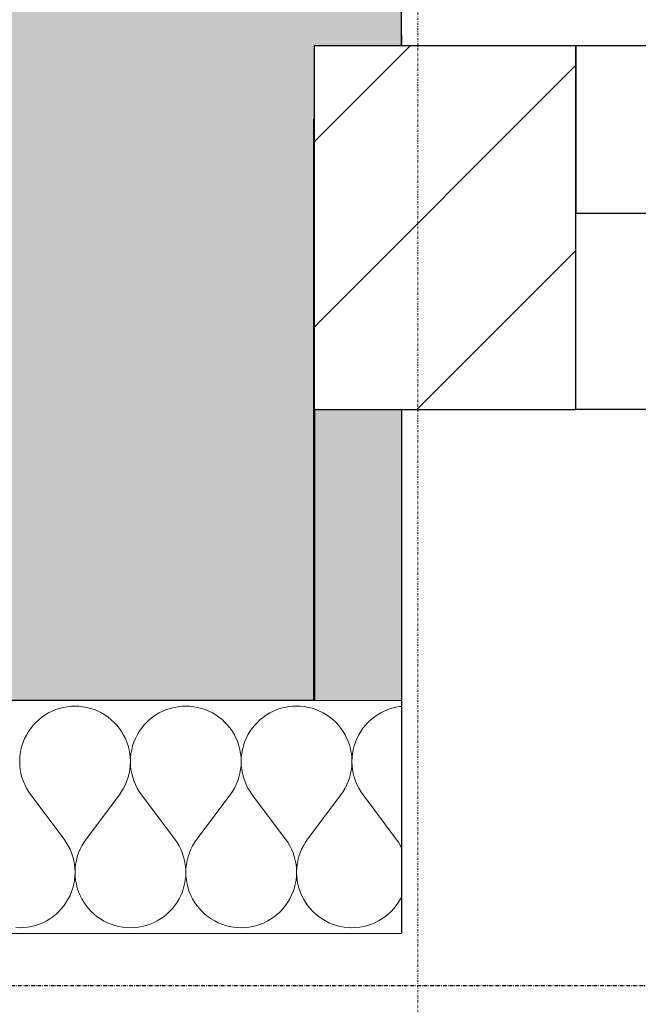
# Model space of a CAD drawing. Header units: millimetres. Extents: x -28761 to 4793, y -4271 to 20239.
# Tile 56 of 256: x -15124 to -14698, y 141 to 818. Entities that reach past the tile are written whole.
import ezdxf

# ---------------------------------------------------------------- set-up
doc = ezdxf.new("R2010")
doc.units = ezdxf.units.MM
doc.header["$MEASUREMENT"] = 0
for name, pattern in [('Wipeout_Contour', [1000, 0, -1000]), ('Čerchovaná M', [4.5, 2.5, -0.85, 0.3, -0.85]), ('Čerchovaná S', [3.5, 1.5, -0.85, 0.3, -0.85])]:
    doc.linetypes.add(name, pattern=pattern)
for name, color, linetype in [('5._POHLED ZÁPADNÍ_1_Konstrukce - nenosné', 7, 'Continuous'), ('5._POHLED ZÁPADNÍ_1_Konstrukce - nosné', 7, 'Continuous'), ('5._POHLED ZÁPADNÍ_1_Nové_Konstrukce - nenosné', 7, 'Continuous'), ('5._POHLED ZÁPADNÍ_1_Nové_Konstrukce - nosné', 7, 'Continuous'), ('5._POHLED ZÁPADNÍ_1_Nové_Otvory – Dveře', 7, 'Continuous'), ('5._POHLED ZÁPADNÍ_1_Nové_Výplně – Řezové', 7, 'Continuous'), ('5._POHLED ZÁPADNÍ_1_Výplně – Řezové', 7, 'Continuous'), ('5._POHLED ZÁPADNÍ_1_Značky - řezy', 7, 'Continuous')]:
    doc.layers.add(name, color=color, linetype=linetype)

# ---------------------------------------------------------------- blocks, each defined once
blk = doc.blocks.new('*X3', base_point=(-30186.65, -6515.26))
at = {"layer": '5._POHLED ZÁPADNÍ_1_Nové_Výplně – Řezové', "color": 21, "linetype": 'Continuous', "lineweight": 20, "true_color": 0xffaaaa}
for p, q in [((-15093.92, 345.31), (-15096.55, 344.64)), ((-15091.24, 345.79), (-15093.92, 345.31)), ((-15088.54, 346.09), (-15091.24, 345.79)), ((-15085.82, 346.18), (-15088.54, 346.09)), ((-15083.1, 346.09), (-15085.82, 346.18)), ((-15080.39, 345.8), (-15083.1, 346.09)), ((-15077.72, 345.31), (-15080.39, 345.8)), ((-15075.08, 344.64), (-15077.72, 345.31)), ((-15017.73, 345.33), (-15020.36, 344.66)), ((-15015.05, 345.82), (-15017.73, 345.33)), ((-15012.35, 346.11), (-15015.05, 345.82)), ((-15009.63, 346.21), (-15012.35, 346.11)), ((-15006.91, 346.11), (-15009.63, 346.21)), ((-15004.2, 345.82), (-15006.91, 346.11)), ((-15001.53, 345.34), (-15004.2, 345.82)), ((-14998.89, 344.66), (-15001.53, 345.34)), ((-14941.54, 345.35), (-14944.17, 344.68)), ((-14938.86, 345.84), (-14941.54, 345.35)), ((-14936.15, 346.13), (-14938.86, 345.84)), ((-14933.44, 346.23), (-14936.15, 346.13)), ((-14930.72, 346.13), (-14933.44, 346.23)), ((-14928.01, 345.84), (-14930.72, 346.13)), ((-14925.33, 345.36), (-14928.01, 345.84)), ((-14922.7, 344.69), (-14925.33, 345.36)), ((-14865.35, 345.38), (-14867.98, 344.7)), ((-14862.67, 345.86), (-14865.35, 345.38)), ((-14861.24, 346.01), (-14862.67, 345.86)), ((-15108.65, 338.57), (-15110.77, 336.86)), ((-15106.42, 340.13), (-15108.65, 338.57)), ((-15104.08, 341.51), (-15106.42, 340.13)), ((-15101.65, 342.73), (-15104.08, 341.51)), ((-15099.13, 343.78), (-15101.65, 342.73)), ((-15096.55, 344.64), (-15099.13, 343.78)), ((-15072.5, 343.78), (-15075.08, 344.64)), ((-15069.98, 342.74), (-15072.5, 343.78)), ((-15067.55, 341.53), (-15069.98, 342.74)), ((-15065.21, 340.14), (-15067.55, 341.53)), ((-15062.98, 338.59), (-15065.21, 340.14)), ((-15060.86, 336.88), (-15062.98, 338.59)), ((-15032.46, 338.59), (-15034.58, 336.89)), ((-15030.23, 340.15), (-15032.46, 338.59)), ((-15027.89, 341.54), (-15030.23, 340.15)), ((-15025.46, 342.76), (-15027.89, 341.54)), ((-15022.94, 343.8), (-15025.46, 342.76)), ((-15020.36, 344.66), (-15022.94, 343.8)), ((-14996.31, 343.81), (-14998.89, 344.66)), ((-14993.79, 342.77), (-14996.31, 343.81)), ((-14991.36, 341.55), (-14993.79, 342.77)), ((-14989.02, 340.16), (-14991.36, 341.55)), ((-14986.79, 338.61), (-14989.02, 340.16)), ((-14984.67, 336.9), (-14986.79, 338.61)), ((-14956.27, 338.62), (-14958.39, 336.91)), ((-14954.04, 340.17), (-14956.27, 338.62)), ((-14951.7, 341.56), (-14954.04, 340.17)), ((-14949.27, 342.78), (-14951.7, 341.56)), ((-14946.75, 343.82), (-14949.27, 342.78)), ((-14944.17, 344.68), (-14946.75, 343.82)), ((-14920.12, 343.83), (-14922.7, 344.69)), ((-14917.6, 342.79), (-14920.12, 343.83)), ((-14915.17, 341.57), (-14917.6, 342.79)), ((-14912.83, 340.18), (-14915.17, 341.57)), ((-14910.6, 338.63), (-14912.83, 340.18)), ((-14908.48, 336.92), (-14910.6, 338.63)), ((-14880.08, 338.64), (-14882.2, 336.93)), ((-14877.85, 340.19), (-14880.08, 338.64)), ((-14875.51, 341.58), (-14877.85, 340.19)), ((-14873.08, 342.8), (-14875.51, 341.58)), ((-14870.56, 343.84), (-14873.08, 342.8)), ((-14867.98, 344.7), (-14870.56, 343.84)), ((-15114.61, 333.02), (-15116.32, 330.9)), ((-15112.76, 335.01), (-15114.61, 333.02)), ((-15110.77, 336.86), (-15112.76, 335.01)), ((-15058.87, 335.02), (-15060.86, 336.88)), ((-15057.01, 333.03), (-15058.87, 335.02)), ((-15055.31, 330.92), (-15057.01, 333.03)), ((-15038.42, 333.04), (-15040.13, 330.92)), ((-15036.57, 335.03), (-15038.42, 333.04)), ((-15034.58, 336.89), (-15036.57, 335.03)), ((-14982.68, 335.05), (-14984.67, 336.9)), ((-14980.82, 333.06), (-14982.68, 335.05)), ((-14979.12, 330.94), (-14980.82, 333.06)), ((-14962.23, 333.06), (-14963.94, 330.94)), ((-14960.38, 335.05), (-14962.23, 333.06)), ((-14958.39, 336.91), (-14960.38, 335.05)), ((-14906.49, 335.07), (-14908.48, 336.92)), ((-14904.63, 333.08), (-14906.49, 335.07)), ((-14902.93, 330.96), (-14904.63, 333.08)), ((-14886.04, 333.08), (-14887.75, 330.96)), ((-14884.19, 335.08), (-14886.04, 333.08)), ((-14882.2, 336.93), (-14884.19, 335.08)), ((-15119.25, 326.32), (-15120.47, 323.89)), ((-15117.87, 328.66), (-15119.25, 326.32)), ((-15116.32, 330.9), (-15117.87, 328.66)), ((-15053.76, 328.68), (-15055.31, 330.92)), ((-15052.37, 326.34), (-15053.76, 328.68)), ((-15051.15, 323.91), (-15052.37, 326.34)), ((-15043.06, 326.34), (-15044.28, 323.91)), ((-15041.68, 328.68), (-15043.06, 326.34)), ((-15040.13, 330.92), (-15041.68, 328.68)), ((-14977.57, 328.7), (-14979.12, 330.94)), ((-14976.18, 326.36), (-14977.57, 328.7)), ((-14974.96, 323.93), (-14976.18, 326.36)), ((-14966.87, 326.37), (-14968.09, 323.93)), ((-14965.49, 328.71), (-14966.87, 326.37)), ((-14963.94, 330.94), (-14965.49, 328.71)), ((-14901.37, 328.73), (-14902.93, 330.96)), ((-14899.99, 326.39), (-14901.37, 328.73)), ((-14898.77, 323.95), (-14899.99, 326.39)), ((-14890.68, 326.39), (-14891.9, 323.95)), ((-14889.3, 328.73), (-14890.68, 326.39)), ((-14887.75, 330.96), (-14889.3, 328.73)), ((-15122.37, 318.79), (-15123.04, 316.15)), ((-15121.51, 321.37), (-15122.37, 318.79)), ((-15120.47, 323.89), (-15121.51, 321.37)), ((-15050.11, 321.39), (-15051.15, 323.91)), ((-15049.25, 318.81), (-15050.11, 321.39)), ((-15048.58, 316.18), (-15049.25, 318.81)), ((-15046.18, 318.81), (-15046.85, 316.18)), ((-15045.32, 321.4), (-15046.18, 318.81)), ((-15044.28, 323.91), (-15045.32, 321.4)), ((-14973.92, 321.42), (-14974.96, 323.93)), ((-14973.06, 318.83), (-14973.92, 321.42)), ((-14972.39, 316.2), (-14973.06, 318.83)), ((-14969.99, 318.84), (-14970.66, 316.2)), ((-14969.13, 321.42), (-14969.99, 318.84)), ((-14968.09, 323.93), (-14969.13, 321.42)), ((-14897.73, 321.44), (-14898.77, 323.95)), ((-14896.87, 318.86), (-14897.73, 321.44)), ((-14896.2, 316.22), (-14896.87, 318.86)), ((-14893.8, 318.86), (-14894.47, 316.22)), ((-14892.94, 321.44), (-14893.8, 318.86)), ((-14891.9, 323.95), (-14892.94, 321.44)), ((-15123.52, 313.48), (-15123.81, 310.77)), ((-15123.04, 316.15), (-15123.52, 313.48)), ((-15048.1, 313.5), (-15048.58, 316.18)), ((-15047.81, 310.79), (-15048.1, 313.5)), ((-15047.33, 313.5), (-15047.62, 310.79)), ((-15046.85, 316.18), (-15047.33, 313.5)), ((-14971.91, 313.52), (-14972.39, 316.2)), ((-14971.62, 310.82), (-14971.91, 313.52)), ((-14971.14, 313.52), (-14971.43, 310.82)), ((-14970.66, 316.2), (-14971.14, 313.52)), ((-14895.72, 313.54), (-14896.2, 316.22)), ((-14895.43, 310.84), (-14895.72, 313.54)), ((-14894.95, 313.54), (-14895.23, 310.84)), ((-14894.47, 316.22), (-14894.95, 313.54)), ((-15123.81, 310.77), (-15123.9, 308.05)), ((-15123.9, 308.05), (-15123.8, 305.33)), ((-15123.8, 305.33), (-15123.51, 302.63)), ((-15048.1, 302.65), (-15047.81, 305.36)), ((-15047.71, 308.07), (-15047.81, 310.79)), ((-15047.81, 305.36), (-15047.71, 308.07)), ((-15047.62, 310.79), (-15047.71, 308.07)), ((-15047.71, 308.07), (-15047.61, 305.36)), ((-15047.61, 305.36), (-15047.32, 302.65)), ((-14971.91, 302.67), (-14971.62, 305.38)), ((-14971.52, 308.1), (-14971.62, 310.82)), ((-14971.62, 305.38), (-14971.52, 308.1)), ((-14971.43, 310.82), (-14971.52, 308.1)), ((-14971.52, 308.1), (-14971.42, 305.38)), ((-14971.42, 305.38), (-14971.13, 302.67)), ((-14895.72, 302.7), (-14895.43, 305.4)), ((-14895.33, 308.12), (-14895.43, 310.84)), ((-14895.43, 305.4), (-14895.33, 308.12)), ((-14895.23, 310.84), (-14895.33, 308.12)), ((-14895.33, 308.12), (-14895.23, 305.4)), ((-14895.23, 305.4), (-14894.94, 302.7)), ((-15123.51, 302.63), (-15123.02, 299.95)), ((-15123.02, 299.95), (-15122.35, 297.32)), ((-15049.26, 297.34), (-15048.58, 299.97)), ((-15048.58, 299.97), (-15048.1, 302.65)), ((-15047.32, 302.65), (-15046.83, 299.97)), ((-15046.83, 299.97), (-15046.16, 297.34)), ((-14973.07, 297.36), (-14972.39, 300)), ((-14972.39, 300), (-14971.91, 302.67)), ((-14971.13, 302.67), (-14970.64, 300)), ((-14970.64, 300), (-14969.97, 297.36)), ((-14896.88, 297.38), (-14896.2, 300.02)), ((-14896.2, 300.02), (-14895.72, 302.7)), ((-14894.94, 302.7), (-14894.45, 300.02)), ((-14894.45, 300.02), (-14893.78, 297.38)), ((-15122.35, 297.32), (-15121.48, 294.74)), ((-15121.48, 294.74), (-15120.44, 292.22)), ((-15120.44, 292.22), (-15119.22, 289.79)), ((-15052.38, 289.81), (-15051.16, 292.24)), ((-15051.16, 292.24), (-15050.12, 294.76)), ((-15050.12, 294.76), (-15049.26, 297.34)), ((-15046.16, 297.34), (-15045.29, 294.76)), ((-15045.29, 294.76), (-15044.25, 292.25)), ((-15044.25, 292.25), (-15043.03, 289.82)), ((-14976.19, 289.84), (-14974.97, 292.27)), ((-14974.97, 292.27), (-14973.93, 294.78)), ((-14973.93, 294.78), (-14973.07, 297.36)), ((-14969.97, 297.36), (-14969.1, 294.78)), ((-14969.1, 294.78), (-14968.06, 292.27)), ((-14968.06, 292.27), (-14966.84, 289.84)), ((-14900, 289.86), (-14898.78, 292.29)), ((-14898.78, 292.29), (-14897.74, 294.8)), ((-14897.74, 294.8), (-14896.88, 297.38)), ((-14893.78, 297.38), (-14892.91, 294.8)), ((-14892.91, 294.8), (-14891.87, 292.29)), ((-14891.87, 292.29), (-14890.65, 289.86)), ((-15119.22, 289.79), (-15117.83, 287.45)), ((-15117.83, 287.45), (-15116.28, 285.22)), ((-15093.41, 254.75), (-15116.28, 285.22)), ((-15078.17, 254.76), (-15055.32, 285.24)), ((-15055.32, 285.24), (-15053.77, 287.47)), ((-15053.77, 287.47), (-15052.38, 289.81)), ((-15043.03, 289.82), (-15041.64, 287.48)), ((-15041.64, 287.48), (-15040.08, 285.24)), ((-15017.22, 254.78), (-15040.08, 285.24)), ((-15001.98, 254.78), (-14979.13, 285.26)), ((-14979.13, 285.26), (-14977.58, 287.5)), ((-14977.58, 287.5), (-14976.19, 289.84)), ((-14966.84, 289.84), (-14965.45, 287.5)), ((-14965.45, 287.5), (-14963.89, 285.27)), ((-14941.03, 254.8), (-14963.89, 285.27)), ((-14925.79, 254.8), (-14902.94, 285.28)), ((-14902.94, 285.28), (-14901.39, 287.52)), ((-14901.39, 287.52), (-14900, 289.86)), ((-14890.65, 289.86), (-14889.26, 287.52)), ((-14889.26, 287.52), (-14887.7, 285.29)), ((-14864.84, 254.82), (-14887.7, 285.29)), ((-15091.85, 252.52), (-15093.41, 254.75)), ((-15090.46, 250.18), (-15091.85, 252.52)), ((-15079.72, 252.52), (-15081.11, 250.18)), ((-15078.17, 254.76), (-15079.72, 252.52)), ((-15015.66, 252.54), (-15017.22, 254.78)), ((-15014.27, 250.2), (-15015.66, 252.54)), ((-15003.53, 252.55), (-15004.92, 250.21)), ((-15001.98, 254.78), (-15003.53, 252.55)), ((-14939.47, 252.56), (-14941.03, 254.8)), ((-14938.08, 250.23), (-14939.47, 252.56)), ((-14927.34, 252.57), (-14928.73, 250.23)), ((-14925.79, 254.8), (-14927.34, 252.57)), ((-14863.28, 252.59), (-14864.84, 254.82)), ((-14861.89, 250.25), (-14863.28, 252.59)), ((-15089.24, 247.75), (-15090.46, 250.18)), ((-15088.2, 245.24), (-15089.24, 247.75)), ((-15087.34, 242.66), (-15088.2, 245.24)), ((-15083.37, 245.24), (-15084.24, 242.66)), ((-15082.33, 247.75), (-15083.37, 245.24)), ((-15081.11, 250.18), (-15082.33, 247.75)), ((-15013.05, 247.77), (-15014.27, 250.2)), ((-15012.01, 245.26), (-15013.05, 247.77)), ((-15011.15, 242.68), (-15012.01, 245.26)), ((-15007.18, 245.26), (-15008.04, 242.68)), ((-15006.14, 247.77), (-15007.18, 245.26)), ((-15004.92, 250.21), (-15006.14, 247.77)), ((-14936.86, 247.8), (-14938.08, 250.23)), ((-14935.82, 245.28), (-14936.86, 247.8)), ((-14934.96, 242.7), (-14935.82, 245.28)), ((-14930.99, 245.28), (-14931.85, 242.7)), ((-14929.95, 247.8), (-14930.99, 245.28)), ((-14928.73, 250.23), (-14929.95, 247.8)), ((-14861.21, 248.9), (-14861.89, 250.25)), ((-15086.66, 240.02), (-15087.34, 242.66)), ((-15086.18, 237.35), (-15086.66, 240.02)), ((-15085.88, 234.64), (-15086.18, 237.35)), ((-15085.39, 237.35), (-15085.69, 234.64)), ((-15084.91, 240.02), (-15085.39, 237.35)), ((-15084.24, 242.66), (-15084.91, 240.02)), ((-15010.47, 240.04), (-15011.15, 242.68)), ((-15009.99, 237.37), (-15010.47, 240.04)), ((-15009.69, 234.66), (-15009.99, 237.37)), ((-15009.2, 237.37), (-15009.49, 234.66)), ((-15008.72, 240.05), (-15009.2, 237.37)), ((-15008.04, 242.68), (-15008.72, 240.05)), ((-14934.28, 240.07), (-14934.96, 242.7)), ((-14933.8, 237.39), (-14934.28, 240.07)), ((-14933.5, 234.69), (-14933.8, 237.39)), ((-14933.01, 237.39), (-14933.3, 234.69)), ((-14932.53, 240.07), (-14933.01, 237.39)), ((-14931.85, 242.7), (-14932.53, 240.07)), ((-15085.78, 231.92), (-15085.88, 234.64)), ((-15085.88, 229.2), (-15085.78, 231.92)), ((-15085.69, 234.64), (-15085.78, 231.92)), ((-15085.78, 231.92), (-15085.69, 229.2)), ((-15009.59, 231.94), (-15009.69, 234.66)), ((-15009.69, 229.23), (-15009.59, 231.94)), ((-15009.49, 234.66), (-15009.59, 231.94)), ((-15009.59, 231.94), (-15009.5, 229.23)), ((-14933.4, 231.97), (-14933.5, 234.69)), ((-14933.5, 229.25), (-14933.4, 231.97)), ((-14933.3, 234.69), (-14933.4, 231.97)), ((-14933.4, 231.97), (-14933.31, 229.25)), ((-15087.32, 221.18), (-15086.65, 223.82)), ((-15086.65, 223.82), (-15086.17, 226.5)), ((-15086.17, 226.5), (-15085.88, 229.2)), ((-15085.69, 229.2), (-15085.4, 226.5)), ((-15085.4, 226.5), (-15084.91, 223.82)), ((-15084.91, 223.82), (-15084.24, 221.18)), ((-15011.13, 221.21), (-15010.46, 223.84)), ((-15010.46, 223.84), (-15009.98, 226.52)), ((-15009.98, 226.52), (-15009.69, 229.23)), ((-15009.5, 229.23), (-15009.21, 226.52)), ((-15009.21, 226.52), (-15008.72, 223.84)), ((-15008.72, 223.84), (-15008.05, 221.21)), ((-14934.94, 221.23), (-14934.27, 223.87)), ((-14934.27, 223.87), (-14933.79, 226.54)), ((-14933.79, 226.54), (-14933.5, 229.25)), ((-14933.31, 229.25), (-14933.02, 226.54)), ((-14933.02, 226.54), (-14932.53, 223.87)), ((-14932.53, 223.87), (-14931.86, 221.23)), ((-15089.21, 216.09), (-15088.17, 218.6)), ((-15088.17, 218.6), (-15087.32, 221.18)), ((-15084.24, 221.18), (-15083.38, 218.6)), ((-15083.38, 218.6), (-15082.34, 216.09)), ((-15013.02, 216.11), (-15011.98, 218.62)), ((-15011.98, 218.62), (-15011.13, 221.21)), ((-15008.05, 221.21), (-15007.19, 218.63)), ((-15007.19, 218.63), (-15006.15, 216.11)), ((-14936.83, 216.13), (-14935.79, 218.65)), ((-14935.79, 218.65), (-14934.94, 221.23)), ((-14931.86, 221.23), (-14931, 218.65)), ((-14931, 218.65), (-14929.96, 216.13)), ((-15093.37, 209.08), (-15091.82, 211.31)), ((-15091.82, 211.31), (-15090.43, 213.65)), ((-15090.43, 213.65), (-15089.21, 216.09)), ((-15082.34, 216.09), (-15081.13, 213.66)), ((-15081.13, 213.66), (-15079.74, 211.32)), ((-15079.74, 211.32), (-15078.19, 209.08)), ((-15017.18, 209.1), (-15015.63, 211.34)), ((-15015.63, 211.34), (-15014.24, 213.68)), ((-15014.24, 213.68), (-15013.02, 216.11)), ((-15006.15, 216.11), (-15004.94, 213.68)), ((-15004.94, 213.68), (-15003.55, 211.34)), ((-15003.55, 211.34), (-15002, 209.1)), ((-14940.99, 209.12), (-14939.44, 211.36)), ((-14939.44, 211.36), (-14938.05, 213.7)), ((-14938.05, 213.7), (-14936.83, 216.13)), ((-14929.96, 216.13), (-14928.75, 213.7)), ((-14928.75, 213.7), (-14927.36, 211.36)), ((-14927.36, 211.36), (-14925.81, 209.13)), ((-14864.79, 209.14), (-14863.24, 211.38)), ((-14863.24, 211.38), (-14861.86, 213.72)), ((-14861.86, 213.72), (-14861.2, 215.03)), ((-15101.03, 201.4), (-15098.91, 203.11)), ((-15098.91, 203.11), (-15096.92, 204.97)), ((-15096.92, 204.97), (-15095.07, 206.96)), ((-15095.07, 206.96), (-15093.37, 209.08)), ((-15078.19, 209.08), (-15076.48, 206.96)), ((-15076.48, 206.96), (-15074.63, 204.97)), ((-15074.63, 204.97), (-15072.63, 203.12)), ((-15072.63, 203.12), (-15070.52, 201.41)), ((-15024.84, 201.42), (-15022.72, 203.13)), ((-15022.72, 203.13), (-15020.73, 204.99)), ((-15020.73, 204.99), (-15018.88, 206.98)), ((-15018.88, 206.98), (-15017.18, 209.1)), ((-15002, 209.1), (-15000.29, 206.99)), ((-15000.29, 206.99), (-14998.44, 204.99)), ((-14998.44, 204.99), (-14996.44, 203.14)), ((-14996.44, 203.14), (-14994.33, 201.43)), ((-14948.65, 201.45), (-14946.53, 203.16)), ((-14946.53, 203.16), (-14944.54, 205.01)), ((-14944.54, 205.01), (-14942.69, 207)), ((-14942.69, 207), (-14940.99, 209.12)), ((-14925.81, 209.13), (-14924.1, 207.01)), ((-14924.1, 207.01), (-14922.25, 205.02)), ((-14922.25, 205.02), (-14920.25, 203.16)), ((-14920.25, 203.16), (-14918.14, 201.46)), ((-14872.46, 201.47), (-14870.34, 203.18)), ((-14870.34, 203.18), (-14868.35, 205.03)), ((-14868.35, 205.03), (-14866.5, 207.03)), ((-14866.5, 207.03), (-14864.79, 209.14)), ((-15110.55, 196.2), (-15108.04, 197.24)), ((-15108.04, 197.24), (-15105.6, 198.46)), ((-15105.6, 198.46), (-15103.27, 199.85)), ((-15103.27, 199.85), (-15101.03, 201.4)), ((-15070.52, 201.41), (-15068.28, 199.86)), ((-15068.28, 199.86), (-15065.94, 198.47)), ((-15065.94, 198.47), (-15063.51, 197.25)), ((-15063.51, 197.25), (-15061, 196.21)), ((-15034.36, 196.22), (-15031.85, 197.26)), ((-15031.85, 197.26), (-15029.41, 198.48)), ((-15029.41, 198.48), (-15027.08, 199.87)), ((-15027.08, 199.87), (-15024.84, 201.42)), ((-14994.33, 201.43), (-14992.09, 199.88)), ((-14992.09, 199.88), (-14989.75, 198.49)), ((-14989.75, 198.49), (-14987.32, 197.28)), ((-14987.32, 197.28), (-14984.81, 196.24)), ((-14958.17, 196.24), (-14955.66, 197.29)), ((-14955.66, 197.29), (-14953.22, 198.51)), ((-14953.22, 198.51), (-14950.88, 199.89)), ((-14950.88, 199.89), (-14948.65, 201.45)), ((-14918.14, 201.46), (-14915.9, 199.9)), ((-14915.9, 199.9), (-14913.56, 198.52)), ((-14913.56, 198.52), (-14911.13, 197.3)), ((-14911.13, 197.3), (-14908.61, 196.26)), ((-14881.98, 196.27), (-14879.47, 197.31)), ((-14879.47, 197.31), (-14877.03, 198.53)), ((-14877.03, 198.53), (-14874.69, 199.92)), ((-14874.69, 199.92), (-14872.46, 201.47)), ((-15126.59, 193.89), (-15123.87, 193.79)), ((-15123.87, 193.79), (-15121.15, 193.89)), ((-15121.15, 193.89), (-15118.44, 194.18)), ((-15118.44, 194.18), (-15115.77, 194.66)), ((-15115.77, 194.66), (-15113.13, 195.34)), ((-15113.13, 195.34), (-15110.55, 196.2)), ((-15061, 196.21), (-15058.41, 195.35)), ((-15058.41, 195.35), (-15055.78, 194.68)), ((-15055.78, 194.68), (-15053.1, 194.2)), ((-15053.1, 194.2), (-15050.4, 193.91)), ((-15050.4, 193.91), (-15047.68, 193.81)), ((-15047.68, 193.81), (-15044.96, 193.91)), ((-15044.96, 193.91), (-15042.25, 194.2)), ((-15042.25, 194.2), (-15039.58, 194.69)), ((-15039.58, 194.69), (-15036.94, 195.36)), ((-15036.94, 195.36), (-15034.36, 196.22)), ((-14984.81, 196.24), (-14982.22, 195.38)), ((-14982.22, 195.38), (-14979.59, 194.71)), ((-14979.59, 194.71), (-14976.91, 194.22)), ((-14976.91, 194.22), (-14974.21, 193.93)), ((-14974.21, 193.93), (-14971.49, 193.84)), ((-14971.49, 193.84), (-14968.77, 193.93)), ((-14968.77, 193.93), (-14966.06, 194.23)), ((-14966.06, 194.23), (-14963.39, 194.71)), ((-14963.39, 194.71), (-14960.75, 195.38)), ((-14960.75, 195.38), (-14958.17, 196.24)), ((-14908.61, 196.26), (-14906.03, 195.4)), ((-14906.03, 195.4), (-14903.4, 194.73)), ((-14903.4, 194.73), (-14900.72, 194.25)), ((-14900.72, 194.25), (-14898.01, 193.95)), ((-14898.01, 193.95), (-14895.3, 193.86)), ((-14895.3, 193.86), (-14892.58, 193.96)), ((-14892.58, 193.96), (-14889.87, 194.25)), ((-14889.87, 194.25), (-14887.2, 194.73)), ((-14887.2, 194.73), (-14884.56, 195.41)), ((-14884.56, 195.41), (-14881.98, 196.27))]:
    blk.add_line(p, q, dxfattribs=at)

msp = doc.modelspace()

# ---------------------------------------------------------------- hatches: boundary and pattern name
at = {"layer": '5._POHLED ZÁPADNÍ_1_Nové_Výplně – Řezové', "linetype": 'Continuous', "lineweight": 0, "true_color": 0xf2b2b2}
msp.add_hatch(color=9, dxfattribs=at).paths.add_polyline_path([(-14921.32, 750.04), (-14921.2, 350.04), (-14861.2, 350.06), (-14861.28, 630.06), (-14861.32, 750.06)])
at = {"layer": '5._POHLED ZÁPADNÍ_1_Výplně – Řezové', "linetype": 'Continuous', "lineweight": 13}
msp.add_hatch(color=254, dxfattribs=at).paths.add_polyline_path([(-15649.76, 1009.83), (-15661.3, 349.82), (-14921.2, 350.04), (-14921.32, 750.04), (-14861.32, 750.06), (-14861.35, 865.06), (-14861.39, 1010.06)])

# ---------------------------------------------------------------- linework, layer by layer
at = {"layer": '5._POHLED ZÁPADNÍ_1_Konstrukce - nosné', "color": 7, "linetype": 'Continuous', "lineweight": 50}
for p, q in [((-14921.32, 750.04), (-14861.32, 750.06)), ((-14921.2, 350.04), (-14921.32, 750.04))]:
    msp.add_line(p, q, dxfattribs=at)
at = {"layer": '5._POHLED ZÁPADNÍ_1_Konstrukce - nosné', "color": 7, "linetype": 'Continuous', "lineweight": 50, "flags": 128}
msp.add_lwpolyline([(-15991.35, 349.73), (-14921.2, 350.04)], dxfattribs=at)
at = {"layer": '5._POHLED ZÁPADNÍ_1_Nové_Konstrukce - nenosné', "color": 1, "linetype": 'Continuous', "lineweight": 25, "flags": 128}
for points in [[(-14861.35, 865.06), (-14861.32, 750.06)], [(-14861.32, 750.06), (-14861.28, 630.06)], [(-14861.28, 630.06), (-14861.2, 350.06)], [(-14921.2, 350.04), (-14861.2, 350.06)]]:
    msp.add_lwpolyline(points, dxfattribs=at)
at = {"layer": '5._POHLED ZÁPADNÍ_1_Nové_Konstrukce - nosné', "color": 1, "linetype": 'Čerchovaná M', "lineweight": 25, "flags": 128}
msp.add_lwpolyline([(-10060.04, 155.35), (-16004.97, 153.6)], dxfattribs=at)
at = {"layer": '5._POHLED ZÁPADNÍ_1_Nové_Otvory – Dveře', "color": 1, "linetype": 'Continuous', "lineweight": 25}
for q in [(-14861.39, 1010.06), (-14861.2, 350.06)]:
    msp.add_line((-14861.28, 630.06), q, dxfattribs=at)

# ---------------------------------------------------------------- next in the draw order: wipeouts: each hides what was drawn before it
at = {"color": 254, "linetype": 'Wipeout_Contour', "lineweight": 0, "ltscale": 61715.391257}
msp.add_wipeout([(-14861.24, 350.06), (-15991.35, 349.73), (-15991.31, 189.73), (-14861.2, 190.06)], dxfattribs=at).dxf.layer = '5._POHLED ZÁPADNÍ_1_Nové_Výplně – Řezové'

# ---------------------------------------------------------------- next in the draw order: linework, layer by layer
at = {"layer": '5._POHLED ZÁPADNÍ_1_Nové_Konstrukce - nosné', "color": 1, "linetype": 'Continuous', "lineweight": 25}
for q in [(-14861.2, 190.06), (-14861.24, 350.06)]:
    msp.add_line((-14861.33, 640.06), q, dxfattribs=at)
at = {"layer": '5._POHLED ZÁPADNÍ_1_Nové_Konstrukce - nosné', "color": 1, "linetype": 'Continuous', "lineweight": 25, "flags": 128}
for points in [[(-14861.24, 350.06), (-15991.35, 349.73)], [(-15991.31, 189.73), (-14861.2, 190.06)]]:
    msp.add_lwpolyline(points, dxfattribs=at)
at = {"layer": '5._POHLED ZÁPADNÍ_1_Nové_Otvory – Dveře', "color": 1, "linetype": 'Continuous', "lineweight": 25}
for q in [(-14861.24, 350.06), (-14861.2, 190.06)]:
    msp.add_line((-14861.33, 640.06), q, dxfattribs=at)

# ---------------------------------------------------------------- next in the draw order: block references
at = {"layer": '5._POHLED ZÁPADNÍ_1_Konstrukce - nenosné', "color": 9, "linetype": 'Continuous', "lineweight": 13}
msp.add_blockref('*X3', (-30186.65, -6515.26), dxfattribs=at)

# ---------------------------------------------------------------- next in the draw order: wipeouts: each hides what was drawn before it
at = {"color": 254, "linetype": 'Wipeout_Contour', "lineweight": 0, "ltscale": 59388.640065}
msp.add_wipeout([(-14921.32, 800.04), (-14921.24, 550.04), (-14741.24, 550.09), (-14741.32, 800.09)], dxfattribs=at).dxf.layer = '5._POHLED ZÁPADNÍ_1_Nové_Výplně – Řezové'

# ---------------------------------------------------------------- next in the draw order: hatches: boundary and pattern name
at = {"layer": '5._POHLED ZÁPADNÍ_1_Nové_Výplně – Řezové', "linetype": 'Continuous', "lineweight": 20, "true_color": 0xffaaaa}
h = msp.add_hatch(dxfattribs=at)
h.set_pattern_fill('Zdivo___lehčené_tvárnice_7A', color=21, style=0, pattern_type=2)
h.set_pattern_definition([(45, (0, 0), (-63.6396, 63.6396), [])])
h.paths.add_polyline_path([(-14921.32, 800.04), (-14921.24, 550.04), (-14741.24, 550.09), (-14741.32, 800.09)])

# ---------------------------------------------------------------- next in the draw order: linework, layer by layer
at = {"layer": '5._POHLED ZÁPADNÍ_1_Nové_Konstrukce - nosné', "color": 1, "linetype": 'Continuous', "lineweight": 25}
for p, q in [((-14741.28, 685.09), (-14741.32, 800.09)), ((-14741.24, 550.09), (-14741.28, 685.09))]:
    msp.add_line(p, q, dxfattribs=at)
at = {"layer": '5._POHLED ZÁPADNÍ_1_Nové_Konstrukce - nosné', "color": 1, "linetype": 'Continuous', "lineweight": 25, "flags": 128}
for points in [[(-14741.32, 800.09), (-14921.32, 800.04)], [(-14921.32, 800.04), (-14921.24, 550.04)], [(-14921.24, 550.04), (-14741.24, 550.09)]]:
    msp.add_lwpolyline(points, dxfattribs=at)
at = {"layer": '5._POHLED ZÁPADNÍ_1_Nové_Otvory – Dveře', "color": 1, "linetype": 'Continuous', "lineweight": 25}
for p, q in [((-13591.32, 800.43), (-14741.32, 800.09)), ((-14666.32, 800.12), (-14741.32, 800.09)), ((-14741.32, 800.09), (-14741.28, 685.09)), ((-14741.28, 685.09), (-14741.32, 800.09)), ((-14741.28, 685.09), (-14741.32, 800.09)), ((-14741.28, 685.09), (-14678.28, 685.11)), ((-14741.24, 550.09), (-14741.28, 685.09)), ((-13591.24, 550.43), (-14741.24, 550.09))]:
    msp.add_line(p, q, dxfattribs=at)
at = {"layer": '5._POHLED ZÁPADNÍ_1_Značky - řezy', "color": 154, "linetype": 'Čerchovaná S', "lineweight": 13}
msp.add_line((-14850.07, 19645.96), (-14850.07, -411.79), dxfattribs=at)

doc.saveas('drawing.dxf')
